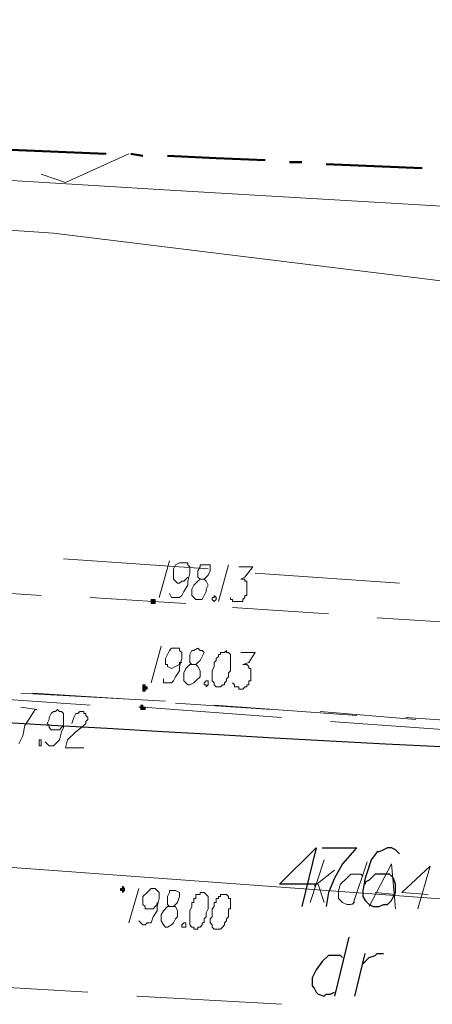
# Model space of a CAD drawing. Header units: metres. Extents: x 7431553 to 7432401, y 5544342 to 5544539.
# Tile 143 of 180: x 7432141 to 7432150, y 5544508 to 5544528. Entities that reach past the tile are written whole.
import ezdxf

# ---------------------------------------------------------------- set-up
doc = ezdxf.new("R2010")
doc.units = ezdxf.units.M
doc.header["$MEASUREMENT"] = 0
doc.layers.add('BG-PR90-PB-PZT-PZT01_2026_04_14$0$MAPA DCP', color=7, linetype='Continuous', lineweight=0)
doc.layers.add('PRIMETECH_XREF', color=7, linetype='Continuous', lineweight=5)

# ---------------------------------------------------------------- blocks, each defined once
blk = doc.blocks.new('BG-PR90-PB-PZT-PZT01_2026_04_14$0$Naddrwiną2025_v2klauzulap')
at = {"layer": 'BG-PR90-PB-PZT-PZT01_2026_04_14$0$MAPA DCP', "linetype": 'Continuous', "lineweight": 0, "transparency": 33554559}
for points in [[(7431646.3, 5544558.167), (7431646.343, 5544558.167), (7431646.343, 5544558.167), (7431646.343, 5544558.167), (7431646.343, 5544558.167), (7431646.343, 5544558.209), (7431646.343, 5544558.209), (7431646.343, 5544558.209), (7431646.343, 5544558.209), (7431646.343, 5544558.251), (7431646.343, 5544558.251), (7431646.343, 5544558.251), (7431646.3, 5544558.251), (7431646.3, 5544558.251), (7431646.3, 5544558.251), (7431646.258, 5544558.251), (7431646.258, 5544558.209), (7431646.258, 5544558.209), (7431646.258, 5544558.209), (7431646.258, 5544558.209), (7431646.258, 5544558.167), (7431646.258, 5544558.167)], [(7431648.121, 5544557.997), (7431648.121, 5544557.997), (7431648.121, 5544557.997), (7431648.121, 5544557.997), (7431648.121, 5544557.997), (7431648.163, 5544557.997), (7431648.163, 5544558.04), (7431648.163, 5544558.04), (7431648.121, 5544558.04), (7431648.121, 5544558.04), (7431648.121, 5544558.082), (7431648.121, 5544558.082), (7431648.121, 5544558.082), (7431648.078, 5544558.082), (7431648.078, 5544558.082), (7431648.078, 5544558.04), (7431648.078, 5544558.04), (7431648.036, 5544558.04), (7431648.036, 5544558.04), (7431648.036, 5544557.997), (7431648.078, 5544557.997), (7431648.078, 5544557.997), (7431648.078, 5544557.997), (7431648.078, 5544557.997), (7431648.078, 5544557.997)], [(7431648.502, 5544557.955), (7431648.544, 5544557.955), (7431648.544, 5544557.955), (7431648.544, 5544557.955), (7431648.544, 5544557.955), (7431648.544, 5544557.955), (7431648.544, 5544557.997), (7431648.544, 5544557.997), (7431648.544, 5544557.997), (7431648.544, 5544558.04), (7431648.544, 5544558.04), (7431648.544, 5544558.04), (7431648.502, 5544558.04), (7431648.502, 5544558.04), (7431648.502, 5544558.04), (7431648.502, 5544558.04), (7431648.502, 5544557.997), (7431648.459, 5544557.997), (7431648.459, 5544557.997), (7431648.459, 5544557.955)], [(7431652.312, 5544557.532), (7431652.312, 5544557.532), (7431652.312, 5544557.532), (7431652.312, 5544557.532), (7431652.312, 5544557.574), (7431652.354, 5544557.574), (7431652.354, 5544557.574), (7431652.354, 5544557.574), (7431652.312, 5544557.616), (7431652.312, 5544557.616), (7431652.312, 5544557.616), (7431652.312, 5544557.616), (7431652.312, 5544557.616), (7431652.269, 5544557.616), (7431652.269, 5544557.616), (7431652.269, 5544557.616), (7431652.269, 5544557.616), (7431652.227, 5544557.574), (7431652.227, 5544557.574), (7431652.227, 5544557.574), (7431652.269, 5544557.574), (7431652.269, 5544557.532), (7431652.269, 5544557.532), (7431652.269, 5544557.532), (7431652.269, 5544557.532)]]:
    blk.add_hatch(color=256, dxfattribs=at).paths.add_polyline_path(points)
at = {"layer": 'BG-PR90-PB-PZT-PZT01_2026_04_14$0$MAPA DCP', "color": 30, "linetype": 'Continuous', "lineweight": 18, "true_color": 0xff6500, "transparency": 33554687}
blk.add_lwpolyline([(7431634.193, 5544494.582), (7431635.421, 5544515.283), (7431637.326, 5544536.873), (7431638.638, 5544556.135), (7431640.331, 5544569.935), (7431642.533, 5544588.181), (7431638.68, 5544596.648)], dxfattribs=at)
at = {"layer": 'BG-PR90-PB-PZT-PZT01_2026_04_14$0$MAPA DCP', "color": 24, "linetype": 'Continuous', "lineweight": 18, "true_color": 0x9a3300, "transparency": 33554687}
for points in [[(7431650.745, 5544540.429), (7431652.904, 5544569.851), (7431652.989, 5544571.205), (7431653.92, 5544589.197)], [(7431652.396, 5544563.924), (7431652.354, 5544563.374), (7431651.804, 5544563.966), (7431652.693, 5544563.712)], [(7431652.65, 5544562.696), (7431651.761, 5544563.162), (7431652.693, 5544563.247)], [(7431652.354, 5544562.823), (7431652.396, 5544563.247)], [(7431651.719, 5544562.654), (7431652.608, 5544562.358)], [(7431652.015, 5544562.569), (7431651.973, 5544562.527), (7431651.973, 5544562.315), (7431652.058, 5544562.231), (7431652.185, 5544562.104), (7431652.312, 5544562.061), (7431652.354, 5544562.061), (7431652.439, 5544562.061), (7431652.481, 5544562.061), (7431652.523, 5544562.104), (7431652.566, 5544562.146), (7431652.608, 5544562.231), (7431652.608, 5544562.273), (7431652.608, 5544562.315), (7431652.566, 5544562.4)], [(7431652.227, 5544561.553), (7431651.888, 5544561.977)], [(7431652.566, 5544561.469), (7431651.677, 5544561.765)], [(7431652.185, 5544561.638), (7431652.566, 5544561.765)], [(7431654.513, 5544557.87), (7431654.682, 5544560.876)], [(7431654.259, 5544553.891), (7431654.428, 5544556.854)]]:
    blk.add_lwpolyline(points, dxfattribs=at)
at = {"layer": 'BG-PR90-PB-PZT-PZT01_2026_04_14$0$MAPA DCP', "color": 1, "linetype": 'Continuous', "lineweight": 18, "transparency": 33554687}
for points in [[(7431636.225, 5544533.825), (7431637.749, 5544558.675), (7431639.485, 5544588.266)], [(7431645.708, 5544560.326), (7431645.919, 5544563.331)], [(7431645.411, 5544556.346), (7431645.623, 5544559.352)]]:
    blk.add_lwpolyline(points, dxfattribs=at)
at = {"layer": 'BG-PR90-PB-PZT-PZT01_2026_04_14$0$MAPA DCP', "linetype": 'Continuous', "lineweight": 18, "transparency": 33554687}
for points in [[(7431648.925, 5544566.464), (7431648.713, 5544563.458)], [(7431646.639, 5544562.866), (7431646.766, 5544564.855)], [(7431648.798, 5544561.892), (7431649.01, 5544564.898)], [(7431648.756, 5544563.67), (7431648.586, 5544561.68)], [(7431648.671, 5544562.442), (7431648.459, 5544559.479)], [(7431646.427, 5544559.86), (7431646.554, 5544561.85)], [(7431648.502, 5544557.913), (7431648.502, 5544557.997), (7431648.713, 5544560.876)], [(7431648.544, 5544560.664), (7431648.417, 5544558.675)], [(7431646.216, 5544556.897), (7431646.3, 5544558.209), (7431646.343, 5544558.886)], [(7431648.375, 5544558.463), (7431648.205, 5544555.457)], [(7431636.987, 5544557.701), (7431637.58, 5544556.389), (7431637.41, 5544555.881)], [(7431648.332, 5544557.701), (7431648.205, 5544555.711)], [(7431648.248, 5544553.891), (7431648.459, 5544556.897)], [(7431646.046, 5544553.891), (7431646.173, 5544555.881)]]:
    blk.add_lwpolyline(points, dxfattribs=at)
at = {"layer": 'BG-PR90-PB-PZT-PZT01_2026_04_14$0$MAPA DCP', "linetype": 'Continuous', "lineweight": 50, "transparency": 33554687}
for points in [[(7431637.283, 5544563.797), (7431637.199, 5544561.807)], [(7431637.156, 5544561.299), (7431637.156, 5544561.045)], [(7431637.114, 5544560.537), (7431637.072, 5544559.521), (7431637.029, 5544558.505)], [(7431637.029, 5544557.997), (7431636.987, 5544557.743)], [(7431636.987, 5544557.235), (7431636.902, 5544555.246)]]:
    blk.add_lwpolyline(points, dxfattribs=at)
at = {"layer": 'BG-PR90-PB-PZT-PZT01_2026_04_14$0$MAPA DCP', "linetype": 'Continuous', "lineweight": 25, "transparency": 33554687}
for points in [[(7431651.55, 5544563.331), (7431651.465, 5544563.247), (7431651.423, 5544563.162), (7431651.423, 5544563.077), (7431651.465, 5544562.993), (7431651.507, 5544562.908), (7431651.507, 5544562.866), (7431651.677, 5544562.739), (7431651.931, 5544562.654), (7431652.058, 5544562.612), (7431652.312, 5544562.569), (7431652.439, 5544562.569), (7431652.523, 5544562.612), (7431652.608, 5544562.696), (7431652.65, 5544562.781), (7431652.65, 5544562.908), (7431652.608, 5544562.993), (7431652.608, 5544563.077), (7431652.523, 5544563.162), (7431652.354, 5544563.247), (7431652.269, 5544563.247), (7431652.185, 5544563.247), (7431652.058, 5544563.204), (7431652.015, 5544563.162), (7431651.973, 5544563.12), (7431651.973, 5544563.035), (7431651.973, 5544562.95), (7431651.973, 5544562.823), (7431652.015, 5544562.781), (7431652.1, 5544562.696), (7431652.142, 5544562.612), (7431652.185, 5544562.612)], [(7431651.423, 5544561.723), (7431651.423, 5544562.442), (7431651.465, 5544562.4), (7431651.761, 5544562.146), (7431652.058, 5544561.977), (7431652.354, 5544561.85), (7431652.65, 5544561.807)], [(7431652.185, 5544561.596), (7431652.185, 5544560.834), (7431651.423, 5544561.596), (7431652.65, 5544561.299)]]:
    blk.add_lwpolyline(points, dxfattribs=at)
at = {"layer": 'BG-PR90-PB-PZT-PZT01_2026_04_14$0$MAPA DCP', "color": 94, "linetype": 'Continuous', "lineweight": 25, "true_color": 0x009a00, "transparency": 33554687}
for points in [[(7431653.836, 5544562.569), (7431653.793, 5544562.612), (7431653.709, 5544562.696), (7431653.666, 5544562.823), (7431653.624, 5544562.866), (7431653.624, 5544562.993)], [(7431654.513, 5544562.4), (7431653.624, 5544562.612)], [(7431653.285, 5544562.273), (7431654.513, 5544561.977)], [(7431653.709, 5544562.146), (7431653.666, 5544562.104), (7431653.666, 5544561.85), (7431653.793, 5544561.723), (7431653.963, 5544561.596), (7431654.132, 5544561.511), (7431654.217, 5544561.511), (7431654.301, 5544561.511), (7431654.344, 5544561.553), (7431654.428, 5544561.596), (7431654.471, 5544561.638), (7431654.513, 5544561.765), (7431654.471, 5544561.807), (7431654.471, 5544561.892), (7431654.428, 5544561.977)]]:
    blk.add_lwpolyline(points, dxfattribs=at)
at = {"layer": 'BG-PR90-PB-PZT-PZT01_2026_04_14$0$MAPA DCP', "linetype": 'Continuous', "lineweight": 9, "transparency": 33554687}
for points in [[(7431645.581, 5544559.987), (7431645.581, 5544560.283), (7431645.792, 5544560.114), (7431645.835, 5544560.029), (7431645.835, 5544560.072), (7431645.835, 5544560.114), (7431645.877, 5544560.114), (7431645.877, 5544560.156), (7431645.919, 5544560.156), (7431645.962, 5544560.156), (7431646.004, 5544560.156), (7431646.046, 5544560.156), (7431646.089, 5544560.156), (7431646.131, 5544560.156), (7431646.173, 5544560.156), (7431646.173, 5544560.114), (7431646.216, 5544560.114), (7431646.258, 5544560.072), (7431646.3, 5544560.072), (7431646.3, 5544560.029), (7431646.3, 5544559.987), (7431646.3, 5544559.945), (7431646.3, 5544559.902), (7431646.3, 5544559.86), (7431646.258, 5544559.86), (7431646.258, 5544559.818), (7431646.216, 5544559.818)], [(7431647.358, 5544560.029), (7431647.358, 5544560.326), (7431647.57, 5544560.199), (7431647.613, 5544560.072), (7431647.613, 5544560.156), (7431647.655, 5544560.199), (7431647.697, 5544560.199), (7431647.697, 5544560.241), (7431647.74, 5544560.241), (7431647.782, 5544560.241), (7431647.824, 5544560.241), (7431647.867, 5544560.241), (7431647.909, 5544560.241), (7431647.951, 5544560.241), (7431647.951, 5544560.199), (7431647.994, 5544560.199), (7431648.036, 5544560.199), (7431648.036, 5544560.156), (7431648.078, 5544560.156), (7431648.078, 5544560.114), (7431648.121, 5544560.072), (7431648.121, 5544560.029), (7431648.121, 5544559.987), (7431648.078, 5544559.987), (7431648.078, 5544559.945), (7431648.078, 5544559.902), (7431648.036, 5544559.902), (7431647.994, 5544559.86)], [(7431645.538, 5544559.775), (7431646.3, 5544559.564)], [(7431645.835, 5544559.183), (7431645.835, 5544559.267), (7431645.792, 5544559.31), (7431645.75, 5544559.352), (7431645.665, 5544559.394), (7431645.581, 5544559.394), (7431645.538, 5544559.394), (7431645.538, 5544559.31), (7431645.538, 5544559.267), (7431645.538, 5544559.183), (7431645.581, 5544559.183), (7431645.665, 5544559.14), (7431645.75, 5544559.14), (7431645.792, 5544559.14), (7431645.835, 5544559.183), (7431645.877, 5544559.14), (7431645.962, 5544559.056), (7431646.046, 5544559.013), (7431646.173, 5544559.013), (7431646.216, 5544559.056), (7431646.258, 5544559.098), (7431646.258, 5544559.14), (7431646.258, 5544559.225), (7431646.173, 5544559.267), (7431646.089, 5544559.31), (7431646.046, 5544559.31), (7431645.962, 5544559.352), (7431645.877, 5544559.31), (7431645.835, 5544559.267)], [(7431647.613, 5544559.013), (7431647.613, 5544559.098), (7431647.57, 5544559.14), (7431647.528, 5544559.183), (7431647.443, 5544559.225), (7431647.358, 5544559.267), (7431647.316, 5544559.225), (7431647.316, 5544559.183), (7431647.274, 5544559.14), (7431647.316, 5544559.056), (7431647.316, 5544559.013), (7431647.401, 5544558.971), (7431647.443, 5544558.971), (7431647.528, 5544558.971), (7431647.57, 5544558.971), (7431647.613, 5544559.013), (7431647.613, 5544558.971), (7431647.697, 5544558.886), (7431647.782, 5544558.844), (7431647.824, 5544558.844), (7431647.951, 5544558.844), (7431647.994, 5544558.886), (7431648.036, 5544558.929), (7431648.036, 5544558.971), (7431647.994, 5544559.056), (7431647.951, 5544559.098), (7431647.867, 5544559.183), (7431647.824, 5544559.183), (7431647.74, 5544559.183), (7431647.655, 5544559.14), (7431647.613, 5544559.098)], [(7431646.131, 5544558.548), (7431646.216, 5544558.59), (7431646.216, 5544558.759), (7431646.173, 5544558.802), (7431646.089, 5544558.844), (7431645.962, 5544558.929), (7431645.877, 5544558.929), (7431645.708, 5544558.971), (7431645.623, 5544558.971), (7431645.581, 5544558.971), (7431645.538, 5544558.929), (7431645.496, 5544558.929), (7431645.496, 5544558.886), (7431645.496, 5544558.802), (7431645.496, 5544558.759), (7431645.538, 5544558.675), (7431645.623, 5544558.632), (7431645.708, 5544558.632), (7431645.75, 5544558.632), (7431645.835, 5544558.632), (7431645.877, 5544558.675), (7431645.919, 5544558.717), (7431645.919, 5544558.759), (7431645.877, 5544558.802), (7431645.877, 5544558.844), (7431645.835, 5544558.886), (7431645.792, 5544558.929)], [(7431647.909, 5544558.421), (7431647.994, 5544558.421), (7431647.994, 5544558.59), (7431647.951, 5544558.632), (7431647.867, 5544558.675), (7431647.74, 5544558.759), (7431647.655, 5544558.759), (7431647.486, 5544558.802), (7431647.401, 5544558.802), (7431647.359, 5544558.802), (7431647.316, 5544558.759), (7431647.274, 5544558.759), (7431647.274, 5544558.717), (7431647.274, 5544558.632), (7431647.274, 5544558.59), (7431647.316, 5544558.548), (7431647.401, 5544558.505), (7431647.486, 5544558.463), (7431647.528, 5544558.463), (7431647.613, 5544558.463), (7431647.613, 5544558.505), (7431647.655, 5544558.505), (7431647.697, 5544558.59), (7431647.655, 5544558.675), (7431647.613, 5544558.759), (7431647.57, 5544558.759), (7431647.57, 5544558.802)], [(7431652.65, 5544558.548), (7431652.65, 5544558.632), (7431652.608, 5544558.675), (7431652.566, 5544558.717), (7431652.439, 5544558.759), (7431652.354, 5544558.759), (7431652.312, 5544558.675), (7431652.312, 5544558.632), (7431652.312, 5544558.548), (7431652.354, 5544558.548), (7431652.439, 5544558.505), (7431652.481, 5544558.505), (7431652.566, 5544558.505), (7431652.608, 5544558.505), (7431652.65, 5544558.548), (7431652.65, 5544558.505), (7431652.735, 5544558.421), (7431652.82, 5544558.378), (7431652.862, 5544558.378), (7431652.947, 5544558.378), (7431653.031, 5544558.421), (7431653.074, 5544558.463), (7431653.074, 5544558.505), (7431653.031, 5544558.59), (7431652.989, 5544558.632), (7431652.904, 5544558.675), (7431652.862, 5544558.717), (7431652.735, 5544558.717), (7431652.65, 5544558.675), (7431652.65, 5544558.632)], [(7431645.454, 5544558.548), (7431646.216, 5544558.336)], [(7431647.232, 5544558.378), (7431647.994, 5544558.167)], [(7431652.947, 5544557.913), (7431652.989, 5544557.955), (7431653.031, 5544557.997), (7431653.031, 5544558.04), (7431652.989, 5544558.082), (7431652.989, 5544558.124), (7431652.989, 5544558.167), (7431652.862, 5544558.209), (7431652.735, 5544558.294), (7431652.65, 5544558.294), (7431652.481, 5544558.336), (7431652.396, 5544558.336), (7431652.354, 5544558.336), (7431652.312, 5544558.294), (7431652.269, 5544558.251), (7431652.269, 5544558.167), (7431652.312, 5544558.124), (7431652.354, 5544558.082), (7431652.439, 5544557.997), (7431652.481, 5544557.997), (7431652.566, 5544557.997), (7431652.608, 5544557.997), (7431652.65, 5544558.04), (7431652.693, 5544558.04), (7431652.693, 5544558.082), (7431652.693, 5544558.124), (7431652.693, 5544558.167), (7431652.693, 5544558.209), (7431652.65, 5544558.251), (7431652.608, 5544558.294), (7431652.566, 5544558.294)], [(7431652.269, 5544557.913), (7431652.989, 5544557.701)], [(7431648.84, 5544556.516), (7431648.713, 5544556.558), (7431648.629, 5544556.6), (7431648.629, 5544556.643), (7431648.586, 5544556.685), (7431648.586, 5544556.727), (7431648.586, 5544556.77), (7431648.629, 5544556.77), (7431648.629, 5544556.812), (7431648.671, 5544556.812), (7431648.713, 5544556.854), (7431648.756, 5544556.854), (7431648.798, 5544556.812), (7431648.84, 5544556.812), (7431648.883, 5544556.77), (7431649.01, 5544556.6), (7431649.179, 5544556.431), (7431649.348, 5544556.389), (7431649.348, 5544556.77)], [(7431649.221, 5544555.965), (7431649.264, 5544556.008), (7431649.306, 5544556.05), (7431649.306, 5544556.135), (7431649.264, 5544556.177), (7431649.179, 5544556.262), (7431649.01, 5544556.304), (7431648.925, 5544556.346), (7431648.756, 5544556.346), (7431648.671, 5544556.346), (7431648.629, 5544556.346), (7431648.586, 5544556.304), (7431648.586, 5544556.262), (7431648.544, 5544556.219), (7431648.586, 5544556.177), (7431648.586, 5544556.135), (7431648.629, 5544556.092), (7431648.713, 5544556.05), (7431648.756, 5544556.05), (7431648.84, 5544556.008), (7431648.883, 5544556.05), (7431648.925, 5544556.05), (7431648.967, 5544556.092), (7431648.967, 5544556.135), (7431648.967, 5544556.177), (7431648.967, 5544556.219), (7431648.967, 5544556.262), (7431648.925, 5544556.304), (7431648.883, 5544556.346)], [(7431648.502, 5544555.457), (7431648.544, 5544555.796), (7431648.544, 5544555.754), (7431648.756, 5544555.627), (7431648.883, 5544555.542), (7431649.094, 5544555.5), (7431649.264, 5544555.415)]]:
    blk.add_lwpolyline(points, dxfattribs=at)
for points in [[(7431647.316, 5544559.733), (7431647.359, 5544559.691), (7431647.359, 5544559.606), (7431647.401, 5544559.606), (7431647.401, 5544559.564), (7431647.443, 5544559.564), (7431647.486, 5544559.521), (7431647.528, 5544559.521), (7431647.57, 5544559.479), (7431647.655, 5544559.479), (7431647.74, 5544559.437), (7431647.782, 5544559.437), (7431647.867, 5544559.437), (7431647.909, 5544559.437), (7431647.951, 5544559.437), (7431647.994, 5544559.479), (7431648.036, 5544559.479), (7431648.078, 5544559.521), (7431648.078, 5544559.564), (7431648.078, 5544559.606), (7431648.036, 5544559.648), (7431648.036, 5544559.691), (7431647.994, 5544559.691), (7431647.951, 5544559.733), (7431647.909, 5544559.733), (7431647.867, 5544559.775), (7431647.824, 5544559.775), (7431647.782, 5544559.775), (7431647.74, 5544559.818), (7431647.697, 5544559.818), (7431647.655, 5544559.818), (7431647.613, 5544559.818), (7431647.57, 5544559.818), (7431647.528, 5544559.818), (7431647.486, 5544559.818), (7431647.443, 5544559.818), (7431647.401, 5544559.818), (7431647.359, 5544559.775), (7431647.359, 5544559.733)], [(7431652.396, 5544559.691), (7431652.396, 5544559.606), (7431652.439, 5544559.606), (7431652.439, 5544559.564), (7431652.481, 5544559.564), (7431652.481, 5544559.521), (7431652.523, 5544559.521), (7431652.566, 5544559.521), (7431652.566, 5544559.479), (7431652.608, 5544559.479), (7431652.65, 5544559.479), (7431652.693, 5544559.437), (7431652.777, 5544559.437), (7431652.862, 5544559.437), (7431652.904, 5544559.394), (7431652.989, 5544559.394), (7431653.031, 5544559.437), (7431653.074, 5544559.437), (7431653.116, 5544559.479), (7431653.116, 5544559.521), (7431653.116, 5544559.564), (7431653.116, 5544559.606), (7431653.074, 5544559.648), (7431653.031, 5544559.691), (7431652.989, 5544559.691), (7431652.947, 5544559.733), (7431652.904, 5544559.733), (7431652.862, 5544559.775), (7431652.82, 5544559.775), (7431652.777, 5544559.775), (7431652.735, 5544559.775), (7431652.693, 5544559.775), (7431652.693, 5544559.818), (7431652.65, 5544559.818), (7431652.608, 5544559.818), (7431652.566, 5544559.818), (7431652.523, 5544559.818), (7431652.481, 5544559.818), (7431652.481, 5544559.775), (7431652.439, 5544559.775), (7431652.396, 5544559.733)], [(7431646.173, 5544559.479), (7431646.216, 5544559.521), (7431646.258, 5544559.521), (7431646.3, 5544559.479), (7431646.258, 5544559.437), (7431646.216, 5544559.437), (7431646.216, 5544559.479)], [(7431647.951, 5544559.31), (7431647.951, 5544559.352), (7431648.036, 5544559.352), (7431648.078, 5544559.31), (7431648.036, 5544559.31), (7431648.036, 5544559.267), (7431647.994, 5544559.267)], [(7431652.354, 5544559.267), (7431652.354, 5544559.183), (7431652.396, 5544559.183), (7431652.396, 5544559.098), (7431652.439, 5544559.098), (7431652.481, 5544559.098), (7431652.481, 5544559.056), (7431652.523, 5544559.056), (7431652.566, 5544559.056), (7431652.566, 5544559.013), (7431652.608, 5544559.013), (7431652.65, 5544559.013), (7431652.735, 5544558.971), (7431652.82, 5544558.971), (7431652.904, 5544558.971), (7431652.947, 5544558.971), (7431652.989, 5544558.971), (7431653.031, 5544558.971), (7431653.074, 5544559.013), (7431653.074, 5544559.056), (7431653.116, 5544559.056), (7431653.116, 5544559.098), (7431653.116, 5544559.14), (7431653.074, 5544559.14), (7431653.074, 5544559.183), (7431653.031, 5544559.225), (7431652.989, 5544559.225), (7431652.989, 5544559.267), (7431652.947, 5544559.267), (7431652.904, 5544559.267), (7431652.862, 5544559.31), (7431652.82, 5544559.31), (7431652.777, 5544559.31), (7431652.693, 5544559.352), (7431652.65, 5544559.352), (7431652.608, 5544559.352), (7431652.566, 5544559.352), (7431652.523, 5544559.352), (7431652.481, 5544559.352), (7431652.439, 5544559.352), (7431652.396, 5544559.31)], [(7431652.989, 5544558.844), (7431652.989, 5544558.886), (7431653.074, 5544558.886), (7431653.074, 5544558.802), (7431653.031, 5544558.802)], [(7431649.179, 5544555.838), (7431649.179, 5544555.881), (7431649.306, 5544555.881), (7431649.306, 5544555.838), (7431649.264, 5544555.838), (7431649.221, 5544555.838)]]:
    blk.add_lwpolyline(points, close=True, dxfattribs=at)
at = {"layer": 'BG-PR90-PB-PZT-PZT01_2026_04_14$0$MAPA DCP', "linetype": 'Continuous', "lineweight": 0, "transparency": 33554687}
for points in [[(7431646.3, 5544558.167), (7431646.343, 5544558.167), (7431646.343, 5544558.167), (7431646.343, 5544558.167), (7431646.343, 5544558.167), (7431646.343, 5544558.209), (7431646.343, 5544558.209), (7431646.343, 5544558.209), (7431646.343, 5544558.209), (7431646.343, 5544558.251), (7431646.343, 5544558.251), (7431646.343, 5544558.251), (7431646.3, 5544558.251), (7431646.3, 5544558.251), (7431646.3, 5544558.251), (7431646.258, 5544558.251), (7431646.258, 5544558.209), (7431646.258, 5544558.209), (7431646.258, 5544558.209), (7431646.258, 5544558.209), (7431646.258, 5544558.167), (7431646.258, 5544558.167), (7431646.3, 5544558.167)], [(7431648.121, 5544557.997), (7431648.121, 5544557.997), (7431648.121, 5544557.997), (7431648.121, 5544557.997), (7431648.121, 5544557.997), (7431648.163, 5544557.997), (7431648.163, 5544558.04), (7431648.163, 5544558.04), (7431648.121, 5544558.04), (7431648.121, 5544558.04), (7431648.121, 5544558.082), (7431648.121, 5544558.082), (7431648.121, 5544558.082), (7431648.078, 5544558.082), (7431648.078, 5544558.082), (7431648.078, 5544558.04), (7431648.078, 5544558.04), (7431648.036, 5544558.04), (7431648.036, 5544558.04), (7431648.036, 5544557.997), (7431648.078, 5544557.997), (7431648.078, 5544557.997), (7431648.078, 5544557.997), (7431648.078, 5544557.997)], [(7431648.502, 5544557.955), (7431648.544, 5544557.955), (7431648.544, 5544557.955), (7431648.544, 5544557.955), (7431648.544, 5544557.955), (7431648.544, 5544557.955), (7431648.544, 5544557.997), (7431648.544, 5544557.997), (7431648.544, 5544557.997), (7431648.544, 5544558.04), (7431648.544, 5544558.04), (7431648.544, 5544558.04), (7431648.502, 5544558.04), (7431648.502, 5544558.04), (7431648.502, 5544558.04), (7431648.502, 5544558.04), (7431648.502, 5544557.997), (7431648.459, 5544557.997), (7431648.459, 5544557.997), (7431648.459, 5544557.955), (7431648.502, 5544557.955), (7431648.502, 5544557.955), (7431648.502, 5544557.955)], [(7431652.312, 5544557.532), (7431652.312, 5544557.532), (7431652.312, 5544557.532), (7431652.312, 5544557.532), (7431652.312, 5544557.574), (7431652.354, 5544557.574), (7431652.354, 5544557.574), (7431652.354, 5544557.574), (7431652.312, 5544557.616), (7431652.312, 5544557.616), (7431652.312, 5544557.616), (7431652.312, 5544557.616), (7431652.312, 5544557.616), (7431652.269, 5544557.616), (7431652.269, 5544557.616), (7431652.269, 5544557.616), (7431652.269, 5544557.616), (7431652.227, 5544557.574), (7431652.227, 5544557.574), (7431652.227, 5544557.574), (7431652.269, 5544557.574), (7431652.269, 5544557.532), (7431652.269, 5544557.532), (7431652.269, 5544557.532)]]:
    blk.add_lwpolyline(points, close=True, dxfattribs=at)
at = {"layer": 'BG-PR90-PB-PZT-PZT01_2026_04_14$0$MAPA DCP', "linetype": 'Continuous', "lineweight": 25, "transparency": 33554687}
blk.add_arc((7430389.3, 5544630.138), 1261.745, 352.902862, 359.63311, dxfattribs=at)
blk = doc.blocks.new('BG-PR90-PB-PZT-PZT01_2026_04_14')
at = {"layer": 'BG-PR90-PB-PZT-PZT01_2026_04_14$0$MAPA DCP', "rotation": 270}
blk.add_blockref('BG-PR90-PB-PZT-PZT01_2026_04_14$0$Naddrwiną2025_v2klauzulap', (1887585.788, 12976162.34), dxfattribs=at)

msp = doc.modelspace()

# ---------------------------------------------------------------- block references
at = {"layer": 'PRIMETECH_XREF', "linetype": 'Continuous', "lineweight": 0, "rotation": 360}
msp.add_blockref('BG-PR90-PB-PZT-PZT01_2026_04_14', (0, 0), dxfattribs=at)

doc.saveas('drawing.dxf')
